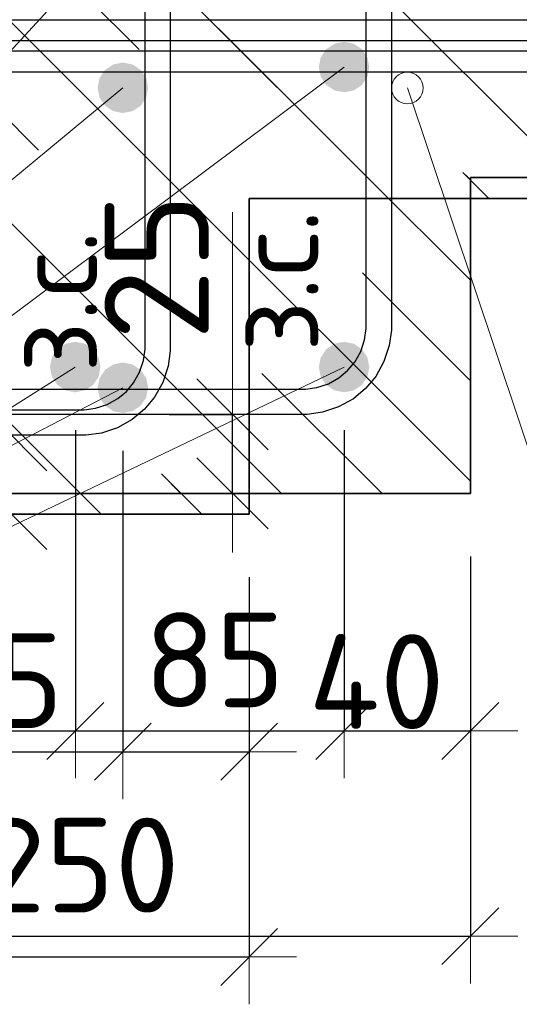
# Model space of a CAD drawing. Header units: metres. Extents: x -38 to 93, y -15 to 21.
# Tile 121 of 194: x 72.308 to 72.466, y 5.151 to 5.463. Entities that reach past the tile are written whole.
import ezdxf

# ---------------------------------------------------------------- set-up
doc = ezdxf.new("R2010")
doc.units = ezdxf.units.M
doc.header["$PDMODE"] = 65
for name, color, linetype, lineweight in [('XR$3$Арм. стержнями нижней зоны', 180, 'Continuous', 35), ('XR$3$Арм.стержн. Арматура края', 96, 'Continuous', 35), ('XR$3$Арм.стержн. Хомут', 240, 'Continuous', 35), ('XR$3$Арм.стержн.горизонт. 1', 180, 'Continuous', 35), ('XR$3$Размерная линия (1)', 7, 'Continuous', 13), ('XR$3$Размерная линия_ общее', 7, 'Continuous', 13), ('XR$5$Арм. стержнями нижней зоны', 180, 'Continuous', 35), ('XR$5$Арм.стержн. Арматура края', 96, 'Continuous', 35), ('XR$5$Арм.стержн. Хомут', 240, 'Continuous', 35), ('XR$5$Арм.стержн.горизонт. 1', 180, 'Continuous', 35), ('XR$5$Размерная линия (1)', 7, 'Continuous', 13), ('XR$5$Размерная линия_ общее', 7, 'Continuous', 13)]:
    doc.layers.add(name, color=color, linetype=linetype, lineweight=lineweight)
doc.styles.add('ISOCPEUR', font='txt')
doc.dimstyles.new('DIMSTYLE_10', dxfattribs={"dimtxt": 0.033, "dimasz": 0.0375, "dimexe": 0, "dimexo": 0, "dimgap": 0.0165, "dimtad": 2, "dimdec": 0, "dimlfac": 1000, "dimrnd": 1, "dimzin": 12, "dimdsep": 46, "dimtxsty": 'ISOCPEUR', "dimblk1": 'ALL_ML_STRICH', "dimblk2": 'ALL_ML_STRICH', "dimsah": 1, "dimcen": 0, "dimclrd": 7, "dimclre": 256, "dimclrt": 7, "dimadec": 0, "dimazin": 0, "dimtfac": 1, "dimtdec": 0, "dimtix": 1, "dimtmove": 2, "dimatfit": 3, "dimfxl": 0, "dimtvp": 1.2, "dimtzin": 0, "dimlwd": 0, "dimlwe": -3, "dimarcsym": 0})
doc.dimstyles.new('DIMSTYLE_12', dxfattribs={"dimtxt": 0.03, "dimasz": 0.03, "dimexe": 0, "dimexo": 0, "dimgap": 0.015, "dimtad": 2, "dimdec": 0, "dimlfac": 1000, "dimrnd": 1, "dimzin": 12, "dimdsep": 46, "dimtxsty": 'ISOCPEUR', "dimblk1": 'ALL_ML_STRICH', "dimblk2": 'ALL_ML_STRICH', "dimsah": 1, "dimcen": 0, "dimclrd": 7, "dimclre": 256, "dimclrt": 7, "dimadec": 0, "dimazin": 0, "dimtfac": 1, "dimtdec": 0, "dimtix": 1, "dimtmove": 2, "dimatfit": 3, "dimfxl": 0, "dimtzin": 0, "dimlwd": 0, "dimlwe": -3, "dimarcsym": 0})
doc.dimstyles.new('DIMSTYLE_14', dxfattribs={"dimtxt": 0.03, "dimasz": 0.03, "dimexe": 0, "dimexo": 0, "dimgap": 0.015, "dimtad": 2, "dimdec": 0, "dimlfac": 1000, "dimrnd": 1, "dimzin": 12, "dimdsep": 46, "dimtxsty": 'ISOCPEUR', "dimblk1": 'ALL_ML_STRICH', "dimblk2": 'ALL_ML_STRICH', "dimsah": 1, "dimcen": 0, "dimclrd": 7, "dimclre": 256, "dimclrt": 7, "dimadec": 0, "dimazin": 0, "dimtfac": 1, "dimtdec": 0, "dimtix": 1, "dimtmove": 2, "dimatfit": 3, "dimfxl": 0, "dimtvp": 1.2, "dimtzin": 0, "dimlwd": 0, "dimlwe": -3, "dimarcsym": 0})
pattern_1 = [(135, (0, 0), (-0.031819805, -0.031819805), [0.4, -0.05, 0, -0.05]), (135, (-0.01591, -0.01591), (-0.031819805, -0.031819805), [0.8, -0.1, 0.1, -0.1])]

# ---------------------------------------------------------------- blocks, each defined once
blk = doc.blocks.new('ALL_ML_STRICH')
at = {"color": 0, "linetype": 'ByBlock', "lineweight": -2}
for p, q in [((0, -0.5), (0, 0.5)), ((-0.3, -0.3), (0.3, 0.3)), ((-1, 0), (0.5, 0))]:
    blk.add_line(p, q, dxfattribs=at)
blk = doc.blocks.new('*D60')
at = {"layer": 'DEFPOINTS', "color": 7, "linetype": 'Continuous', "lineweight": 13, "transparency": 33554687}
for p in [(72.33548, 5.33805), (72.34048, 5.31305), (72.37547, 5.31305)]:
    blk.add_point(p, dxfattribs=at)
at = {"layer": 'XR$3$Размерная линия_ общее', "color": 253, "linetype": 'Continuous', "lineweight": -2, "true_color": 0xa0a0a0, "transparency": 33554687}
for p, q in [((72.35548, 5.33805), (72.37547, 5.33805)), ((72.36048, 5.31305), (72.37547, 5.31305))]:
    blk.add_line(p, q, dxfattribs=at)
at = {"layer": 'XR$3$Размерная линия_ общее', "color": 7, "linetype": 'Continuous', "lineweight": -2, "transparency": 33554687}
blk.add_line((72.37547, 5.31305), (72.37547, 5.33805), dxfattribs=at)
at = {"layer": 'XR$3$Размерная линия_ общее', "color": 7, "linetype": 'Continuous', "lineweight": 13, "transparency": 33554687, "xscale": 0.0375, "yscale": 0.0375, "zscale": 0.0375}
for p, rotation in [((72.37547, 5.33805), 90), ((72.37547, 5.31305), 270)]:
    blk.add_blockref('ALL_ML_STRICH', p, dxfattribs=dict(at, rotation=rotation))
at = {"layer": 'XR$3$Размерная линия_ общее', "color": 7, "linetype": 'Continuous', "lineweight": 13, "transparency": 33554687, "insert": (72.37568, 5.35783), "char_height": 0.027, "width": 0.00135, "attachment_point": 1, "rotation": 90, "line_spacing_factor": 0.60241, "style": 'ISOCPEUR'}
blk.add_mtext('з.с.', dxfattribs=at)
at = {"layer": 'XR$3$Размерная линия_ общее', "color": 7, "linetype": 'Continuous', "lineweight": 13, "transparency": 33554687, "insert": (72.35147, 5.38478), "char_height": 0.033, "width": 0.066, "attachment_point": 5, "rotation": 90, "style": 'ISOCPEUR'}
blk.add_mtext('\\A1;{25}', dxfattribs=at)
blk = doc.blocks.new('*D66')
at = {"layer": 'DEFPOINTS', "color": 7, "linetype": 'Continuous', "lineweight": 13, "transparency": 33554687}
for p in [(72.20082, 5.31305), (72.45078, 5.31305), (72.20082, 5.17282)]:
    blk.add_point(p, dxfattribs=at)
at = {"layer": 'XR$3$Размерная линия (1)', "color": 9, "linetype": 'Continuous', "lineweight": -2, "true_color": 0xc7c7c7, "transparency": 33554687}
for p, q in [((72.20082, 5.29305), (72.20082, 5.17282)), ((72.45078, 5.29305), (72.45078, 5.17282))]:
    blk.add_line(p, q, dxfattribs=at)
at = {"layer": 'XR$3$Размерная линия (1)', "color": 7, "linetype": 'Continuous', "lineweight": -2, "transparency": 33554687}
blk.add_line((72.20082, 5.17282), (72.45078, 5.17282), dxfattribs=at)
at = {"layer": 'XR$3$Размерная линия (1)', "color": 7, "linetype": 'Continuous', "lineweight": 13, "transparency": 33554687, "xscale": 0.03, "yscale": 0.03, "zscale": 0.03, "rotation": 180}
blk.add_blockref('ALL_ML_STRICH', (72.20082, 5.17282), dxfattribs=at)
at = {"layer": 'XR$3$Размерная линия (1)', "color": 7, "linetype": 'Continuous', "lineweight": 13, "transparency": 33554687, "xscale": 0.03, "yscale": 0.03, "zscale": 0.03}
blk.add_blockref('ALL_ML_STRICH', (72.45078, 5.17282), dxfattribs=at)
at = {"layer": 'XR$3$Размерная линия (1)', "color": 7, "linetype": 'Continuous', "lineweight": 13, "transparency": 33554687, "insert": (72.3273, 5.19532), "char_height": 0.03, "width": 0.09, "attachment_point": 5, "style": 'ISOCPEUR'}
blk.add_mtext('\\A1;{250}', dxfattribs=at)
blk = doc.blocks.new('*D86')
at = {"layer": 'DEFPOINTS', "color": 7, "linetype": 'Continuous', "lineweight": 13, "transparency": 33554687}
for p in [(72.24074, 5.35305), (72.32574, 5.35305), (72.24074, 5.23782)]:
    blk.add_point(p, dxfattribs=at)
at = {"layer": 'XR$3$Размерная линия (1)', "color": 9, "linetype": 'Continuous', "lineweight": -2, "true_color": 0xc7c7c7, "transparency": 33554687}
for p, q in [((72.24074, 5.33305), (72.24074, 5.23782)), ((72.32574, 5.33305), (72.32574, 5.23782))]:
    blk.add_line(p, q, dxfattribs=at)
at = {"layer": 'XR$3$Размерная линия (1)', "color": 7, "linetype": 'Continuous', "lineweight": -2, "transparency": 33554687}
blk.add_line((72.24074, 5.23782), (72.32574, 5.23782), dxfattribs=at)
at = {"layer": 'XR$3$Размерная линия (1)', "color": 7, "linetype": 'Continuous', "lineweight": 13, "transparency": 33554687, "xscale": 0.03, "yscale": 0.03, "zscale": 0.03, "rotation": 180}
blk.add_blockref('ALL_ML_STRICH', (72.24074, 5.23782), dxfattribs=at)
at = {"layer": 'XR$3$Размерная линия (1)', "color": 7, "linetype": 'Continuous', "lineweight": 13, "transparency": 33554687, "xscale": 0.03, "yscale": 0.03, "zscale": 0.03}
blk.add_blockref('ALL_ML_STRICH', (72.32574, 5.23782), dxfattribs=at)
at = {"layer": 'XR$3$Размерная линия (1)', "color": 7, "linetype": 'Continuous', "lineweight": 13, "transparency": 33554687, "insert": (72.28474, 5.26032), "char_height": 0.03, "width": 0.06, "attachment_point": 5, "style": 'ISOCPEUR'}
blk.add_mtext('\\A1;{85}', dxfattribs=at)
blk = doc.blocks.new('*D87')
at = {"layer": 'DEFPOINTS', "color": 7, "linetype": 'Continuous', "lineweight": 13, "transparency": 33554687}
for p in [(72.32574, 5.35305), (72.41082, 5.35305), (72.32574, 5.23782)]:
    blk.add_point(p, dxfattribs=at)
at = {"layer": 'XR$3$Размерная линия (1)', "color": 9, "linetype": 'Continuous', "lineweight": -2, "true_color": 0xc7c7c7, "transparency": 33554687}
for p, q in [((72.32574, 5.33305), (72.32574, 5.23782)), ((72.41082, 5.33305), (72.41082, 5.23782))]:
    blk.add_line(p, q, dxfattribs=at)
at = {"layer": 'XR$3$Размерная линия (1)', "color": 7, "linetype": 'Continuous', "lineweight": -2, "transparency": 33554687}
blk.add_line((72.32574, 5.23782), (72.41082, 5.23782), dxfattribs=at)
at = {"layer": 'XR$3$Размерная линия (1)', "color": 7, "linetype": 'Continuous', "lineweight": 13, "transparency": 33554687, "xscale": 0.03, "yscale": 0.03, "zscale": 0.03, "rotation": 180}
blk.add_blockref('ALL_ML_STRICH', (72.32574, 5.23782), dxfattribs=at)
at = {"layer": 'XR$3$Размерная линия (1)', "color": 7, "linetype": 'Continuous', "lineweight": 13, "transparency": 33554687, "xscale": 0.03, "yscale": 0.03, "zscale": 0.03}
blk.add_blockref('ALL_ML_STRICH', (72.41082, 5.23782), dxfattribs=at)
at = {"layer": 'XR$3$Размерная линия (1)', "color": 7, "linetype": 'Continuous', "lineweight": 13, "transparency": 33554687, "insert": (72.36978, 5.26032), "char_height": 0.03, "width": 0.06, "attachment_point": 5, "style": 'ISOCPEUR'}
blk.add_mtext('\\A1;{85}', dxfattribs=at)
blk = doc.blocks.new('*D88')
at = {"layer": 'DEFPOINTS', "color": 7, "linetype": 'Continuous', "lineweight": 13, "transparency": 33554687}
for p in [(72.41082, 5.35305), (72.45078, 5.31305), (72.41082, 5.23782)]:
    blk.add_point(p, dxfattribs=at)
at = {"layer": 'XR$3$Размерная линия (1)', "color": 9, "linetype": 'Continuous', "lineweight": -2, "true_color": 0xc7c7c7, "transparency": 33554687}
for p, q in [((72.41082, 5.33305), (72.41082, 5.23782)), ((72.45078, 5.29305), (72.45078, 5.23782))]:
    blk.add_line(p, q, dxfattribs=at)
at = {"layer": 'XR$3$Размерная линия (1)', "color": 7, "linetype": 'Continuous', "lineweight": -2, "transparency": 33554687}
blk.add_line((72.41082, 5.23782), (72.45078, 5.23782), dxfattribs=at)
at = {"layer": 'XR$3$Размерная линия (1)', "color": 7, "linetype": 'Continuous', "lineweight": 13, "transparency": 33554687, "xscale": 0.03, "yscale": 0.03, "zscale": 0.03, "rotation": 180}
blk.add_blockref('ALL_ML_STRICH', (72.41082, 5.23782), dxfattribs=at)
at = {"layer": 'XR$3$Размерная линия (1)', "color": 7, "linetype": 'Continuous', "lineweight": 13, "transparency": 33554687, "xscale": 0.03, "yscale": 0.03, "zscale": 0.03}
blk.add_blockref('ALL_ML_STRICH', (72.45078, 5.23782), dxfattribs=at)
at = {"layer": 'XR$3$Размерная линия (1)', "color": 7, "linetype": 'Continuous', "lineweight": 13, "transparency": 33554687, "insert": (72.49112, 5.26002), "char_height": 0.03, "width": 0.06, "attachment_point": 5, "style": 'ISOCPEUR'}
blk.add_mtext('\\A1;{40}', dxfattribs=at)
blk = doc.blocks.new('*D512')
at = {"layer": 'DEFPOINTS', "color": 7, "linetype": 'Continuous', "lineweight": 13, "transparency": 33554687}
for p in [(72.26544, 5.33148), (72.27044, 5.30648), (72.30543, 5.30648)]:
    blk.add_point(p, dxfattribs=at)
at = {"layer": 'XR$5$Размерная линия_ общее', "color": 253, "linetype": 'Continuous', "lineweight": -2, "true_color": 0xa0a0a0, "transparency": 33554687}
for p, q in [((72.28544, 5.33148), (72.30543, 5.33148)), ((72.29044, 5.30648), (72.30543, 5.30648))]:
    blk.add_line(p, q, dxfattribs=at)
at = {"layer": 'XR$5$Размерная линия_ общее', "color": 7, "linetype": 'Continuous', "lineweight": -2, "transparency": 33554687}
blk.add_line((72.30543, 5.30648), (72.30543, 5.33148), dxfattribs=at)
at = {"layer": 'XR$5$Размерная линия_ общее', "color": 7, "linetype": 'Continuous', "lineweight": 13, "transparency": 33554687, "xscale": 0.0375, "yscale": 0.0375, "zscale": 0.0375}
for p, rotation in [((72.30543, 5.33148), 90), ((72.30543, 5.30648), 270)]:
    blk.add_blockref('ALL_ML_STRICH', p, dxfattribs=dict(at, rotation=rotation))
at = {"layer": 'XR$5$Размерная линия_ общее', "color": 7, "linetype": 'Continuous', "lineweight": 13, "transparency": 33554687, "insert": (72.30564, 5.35126), "char_height": 0.027, "width": 0.00135, "attachment_point": 1, "rotation": 90, "line_spacing_factor": 0.60241, "style": 'ISOCPEUR'}
blk.add_mtext('з.с.', dxfattribs=at)
at = {"layer": 'XR$5$Размерная линия_ общее', "color": 7, "linetype": 'Continuous', "lineweight": 13, "transparency": 33554687, "insert": (72.28143, 5.37821), "char_height": 0.033, "width": 0.066, "attachment_point": 5, "rotation": 90, "style": 'ISOCPEUR'}
blk.add_mtext('\\A1;{25}', dxfattribs=at)
blk = doc.blocks.new('*D514')
at = {"layer": 'DEFPOINTS', "color": 7, "linetype": 'Continuous', "lineweight": 13, "transparency": 33554687}
for p in [(72.13078, 5.30648), (72.38074, 5.30648), (72.13078, 5.16625)]:
    blk.add_point(p, dxfattribs=at)
at = {"layer": 'XR$5$Размерная линия (1)', "color": 9, "linetype": 'Continuous', "lineweight": -2, "true_color": 0xc7c7c7, "transparency": 33554687}
for p, q in [((72.13078, 5.28648), (72.13078, 5.16625)), ((72.38074, 5.28648), (72.38074, 5.16625))]:
    blk.add_line(p, q, dxfattribs=at)
at = {"layer": 'XR$5$Размерная линия (1)', "color": 7, "linetype": 'Continuous', "lineweight": -2, "transparency": 33554687}
blk.add_line((72.13078, 5.16625), (72.38074, 5.16625), dxfattribs=at)
at = {"layer": 'XR$5$Размерная линия (1)', "color": 7, "linetype": 'Continuous', "lineweight": 13, "transparency": 33554687, "xscale": 0.03, "yscale": 0.03, "zscale": 0.03, "rotation": 180}
blk.add_blockref('ALL_ML_STRICH', (72.13078, 5.16625), dxfattribs=at)
at = {"layer": 'XR$5$Размерная линия (1)', "color": 7, "linetype": 'Continuous', "lineweight": 13, "transparency": 33554687, "xscale": 0.03, "yscale": 0.03, "zscale": 0.03}
blk.add_blockref('ALL_ML_STRICH', (72.38074, 5.16625), dxfattribs=at)
at = {"layer": 'XR$5$Размерная линия (1)', "color": 7, "linetype": 'Continuous', "lineweight": 13, "transparency": 33554687, "insert": (72.25726, 5.18875), "char_height": 0.03, "width": 0.09, "attachment_point": 5, "style": 'ISOCPEUR'}
blk.add_mtext('\\A1;{250}', dxfattribs=at)
blk = doc.blocks.new('*D517')
at = {"layer": 'DEFPOINTS', "color": 7, "linetype": 'Continuous', "lineweight": 13, "transparency": 33554687}
for p in [(72.2557, 5.34648), (72.34078, 5.34648), (72.2557, 5.23125)]:
    blk.add_point(p, dxfattribs=at)
at = {"layer": 'XR$5$Размерная линия (1)', "color": 9, "linetype": 'Continuous', "lineweight": -2, "true_color": 0xc7c7c7, "transparency": 33554687}
for p, q in [((72.2557, 5.32648), (72.2557, 5.23125)), ((72.34078, 5.32648), (72.34078, 5.23125))]:
    blk.add_line(p, q, dxfattribs=at)
at = {"layer": 'XR$5$Размерная линия (1)', "color": 7, "linetype": 'Continuous', "lineweight": -2, "transparency": 33554687}
blk.add_line((72.2557, 5.23125), (72.34078, 5.23125), dxfattribs=at)
at = {"layer": 'XR$5$Размерная линия (1)', "color": 7, "linetype": 'Continuous', "lineweight": 13, "transparency": 33554687, "xscale": 0.03, "yscale": 0.03, "zscale": 0.03, "rotation": 180}
blk.add_blockref('ALL_ML_STRICH', (72.2557, 5.23125), dxfattribs=at)
at = {"layer": 'XR$5$Размерная линия (1)', "color": 7, "linetype": 'Continuous', "lineweight": 13, "transparency": 33554687, "xscale": 0.03, "yscale": 0.03, "zscale": 0.03}
blk.add_blockref('ALL_ML_STRICH', (72.34078, 5.23125), dxfattribs=at)
at = {"layer": 'XR$5$Размерная линия (1)', "color": 7, "linetype": 'Continuous', "lineweight": 13, "transparency": 33554687, "insert": (72.29974, 5.25375), "char_height": 0.03, "width": 0.06, "attachment_point": 5, "style": 'ISOCPEUR'}
blk.add_mtext('\\A1;{85}', dxfattribs=at)
blk = doc.blocks.new('*D518')
at = {"layer": 'DEFPOINTS', "color": 7, "linetype": 'Continuous', "lineweight": 13, "transparency": 33554687}
for p in [(72.34078, 5.34648), (72.38074, 5.30648), (72.34078, 5.23125)]:
    blk.add_point(p, dxfattribs=at)
at = {"layer": 'XR$5$Размерная линия (1)', "color": 9, "linetype": 'Continuous', "lineweight": -2, "true_color": 0xc7c7c7, "transparency": 33554687}
for p, q in [((72.34078, 5.32648), (72.34078, 5.23125)), ((72.38074, 5.28648), (72.38074, 5.23125))]:
    blk.add_line(p, q, dxfattribs=at)
at = {"layer": 'XR$5$Размерная линия (1)', "color": 7, "linetype": 'Continuous', "lineweight": -2, "transparency": 33554687}
blk.add_line((72.34078, 5.23125), (72.38074, 5.23125), dxfattribs=at)
at = {"layer": 'XR$5$Размерная линия (1)', "color": 7, "linetype": 'Continuous', "lineweight": 13, "transparency": 33554687, "xscale": 0.03, "yscale": 0.03, "zscale": 0.03, "rotation": 180}
blk.add_blockref('ALL_ML_STRICH', (72.34078, 5.23125), dxfattribs=at)
at = {"layer": 'XR$5$Размерная линия (1)', "color": 7, "linetype": 'Continuous', "lineweight": 13, "transparency": 33554687, "xscale": 0.03, "yscale": 0.03, "zscale": 0.03}
blk.add_blockref('ALL_ML_STRICH', (72.38074, 5.23125), dxfattribs=at)
at = {"layer": 'XR$5$Размерная линия (1)', "color": 7, "linetype": 'Continuous', "lineweight": 13, "transparency": 33554687, "insert": (72.42108, 5.25344), "char_height": 0.03, "width": 0.06, "attachment_point": 5, "style": 'ISOCPEUR'}
blk.add_mtext('\\A1;{40}', dxfattribs=at)

msp = doc.modelspace()

# ---------------------------------------------------------------- hatches: boundary and pattern name
at = {"linetype": 'Continuous', "lineweight": 13, "transparency": 33554687}
h = msp.add_hatch(dxfattribs=at)
h.set_pattern_fill('__________540', scale=0.015, style=0, pattern_type=2)
h.set_pattern_definition(pattern_1)
h.paths.add_polyline_path([(72.20078, 5.61305), (72.20078, 5.41305), (72.63295, 5.41305), (72.63295, 5.61305)], flags=0)
at = {"linetype": 'Continuous', "lineweight": 25, "transparency": 33554687}
h = msp.add_hatch(dxfattribs=at)
h.set_pattern_fill('__________540', scale=0.015, style=0, pattern_type=2)
h.set_pattern_definition(pattern_1)
h.paths.add_polyline_path([(72.38078, 5.60648), (72.13078, 5.60648), (72.13078, 5.30648), (72.38078, 5.30648)], flags=0)
at = {"linetype": 'Continuous', "lineweight": 13, "transparency": 33554687}
h = msp.add_hatch(dxfattribs=at)
h.set_pattern_fill('__________540', scale=0.015, style=0, pattern_type=2)
h.set_pattern_definition(pattern_1)
h.paths.add_polyline_path([(72.38078, 5.60648), (72.38078, 5.40648), (72.56295, 5.40648), (72.56295, 5.60648)], flags=0)
at = {"linetype": 'Continuous', "lineweight": 25, "transparency": 33554687}
h = msp.add_hatch(dxfattribs=at)
h.set_pattern_fill('__________540', scale=0.015, style=0, pattern_type=2)
h.set_pattern_definition(pattern_1)
h.paths.add_polyline_path([(72.20078, 5.31305), (72.45078, 5.31305), (72.45078, 5.41305), (72.20078, 5.41305)], flags=0)
at = {"layer": 'XR$3$Арм.стержн.горизонт. 1', "linetype": 'Continuous', "lineweight": 50, "transparency": 33554687}
for points in [[(72.41878, 5.44805), (72.41817, 5.45112), (72.41644, 5.45371), (72.41384, 5.45545), (72.41078, 5.45605), (72.40772, 5.45545), (72.40512, 5.45371), (72.40339, 5.45112), (72.40278, 5.44805), (72.40339, 5.44499), (72.40512, 5.4424), (72.40772, 5.44066), (72.41078, 5.44005), (72.41384, 5.44066), (72.41644, 5.4424), (72.41817, 5.44499)], [(72.3337, 5.35305), (72.33309, 5.35612), (72.33136, 5.35871), (72.32876, 5.36045), (72.3257, 5.36105), (72.32264, 5.36045), (72.32005, 5.35871), (72.31831, 5.35612), (72.3177, 5.35305), (72.31831, 5.34999), (72.32005, 5.3474), (72.32264, 5.34566), (72.3257, 5.34505), (72.32876, 5.34566), (72.33136, 5.3474), (72.33309, 5.34999)], [(72.41878, 5.35305), (72.41817, 5.35612), (72.41644, 5.35871), (72.41384, 5.36045), (72.41078, 5.36105), (72.40772, 5.36045), (72.40512, 5.35871), (72.40339, 5.35612), (72.40278, 5.35305), (72.40339, 5.34999), (72.40512, 5.3474), (72.40772, 5.34566), (72.41078, 5.34505), (72.41384, 5.34566), (72.41644, 5.3474), (72.41817, 5.34999)]]:
    msp.add_hatch(color=7, dxfattribs=at).paths.add_polyline_path(points)
at = {"layer": 'XR$5$Арм.стержн.горизонт. 1', "linetype": 'Continuous', "lineweight": 50, "transparency": 33554687}
for points in [[(72.34878, 5.44148), (72.34817, 5.44454), (72.34643, 5.44714), (72.34384, 5.44887), (72.34078, 5.44948), (72.33772, 5.44887), (72.33512, 5.44714), (72.33339, 5.44454), (72.33278, 5.44148), (72.33339, 5.43842), (72.33512, 5.43582), (72.33772, 5.43409), (72.34078, 5.43348), (72.34384, 5.43409), (72.34643, 5.43582), (72.34817, 5.43842)], [(72.34878, 5.34648), (72.34817, 5.34954), (72.34643, 5.35214), (72.34384, 5.35387), (72.34078, 5.35448), (72.33772, 5.35387), (72.33512, 5.35214), (72.33339, 5.34954), (72.33278, 5.34648), (72.33339, 5.34342), (72.33512, 5.34082), (72.33772, 5.33909), (72.34078, 5.33848), (72.34384, 5.33909), (72.34643, 5.34082), (72.34817, 5.34342)]]:
    msp.add_hatch(color=7, dxfattribs=at).paths.add_polyline_path(points)

# ---------------------------------------------------------------- linework, layer by layer
at = {"color": 7, "linetype": 'Continuous', "lineweight": 13, "transparency": 33554687}
for p, q in [((72.43081, 5.44143), (72.50115, 5.23144)), ((72.37547, 5.33805), (72.37547, 5.40205))]:
    msp.add_line(p, q, dxfattribs=at)
at = {"color": 7, "linetype": 'Continuous', "lineweight": 35, "transparency": 33554687}
for p, q in [((72.45078, 5.41305), (72.63295, 5.41305)), ((72.45078, 5.31305), (72.45078, 5.41305)), ((72.38078, 5.30648), (72.38078, 5.40648)), ((72.38078, 5.40648), (72.56295, 5.40648)), ((72.20078, 5.31305), (72.45078, 5.31305)), ((72.13078, 5.30648), (72.38078, 5.30648))]:
    msp.add_line(p, q, dxfattribs=at)
at = {"color": 7, "linetype": 'Continuous', "lineweight": 13, "transparency": 33554687}
msp.add_circle((72.43078, 5.44143), 0.005, dxfattribs=at)
at = {"layer": 'XR$3$Арм. стержнями нижней зоны', "color": 4, "linetype": 'Continuous', "lineweight": 25, "transparency": 33554687}
msp.add_lwpolyline([(72.22578, 5.46305), (72.63795, 5.46305), (72.63795, 5.45305), (72.22578, 5.45305), (72.22578, 5.46305)], dxfattribs=at)
at = {"layer": 'XR$3$Арм.стержн. Арматура края', "color": 4, "linetype": 'Continuous', "lineweight": 25, "transparency": 33554687}
msp.add_lwpolyline([(72.63795, 5.45305), (72.25434, 5.45305), (72.24913, 5.45378), (72.24369, 5.45557), (72.23868, 5.45838), (72.23455, 5.46183), (72.2311, 5.46595), (72.2283, 5.47096), (72.2265, 5.4764), (72.22578, 5.48162), (72.22578, 5.55849), (72.2265, 5.56371), (72.2283, 5.56914), (72.2311, 5.57415), (72.23455, 5.57828), (72.23868, 5.58173), (72.24369, 5.58454), (72.24913, 5.58633), (72.25434, 5.58705), (72.63795, 5.58705)], dxfattribs=at)
at = {"layer": 'XR$3$Арм.стержн. Хомут', "color": 40, "linetype": 'Continuous', "lineweight": 25, "transparency": 33554687}
for points in [[(72.42578, 5.55838), (72.42578, 5.36473), (72.4251, 5.35985), (72.42342, 5.35477), (72.42081, 5.35009), (72.41759, 5.34624), (72.41374, 5.34303), (72.40906, 5.34041), (72.40398, 5.33873), (72.3991, 5.33805), (72.24859, 5.33805)], [(72.42578, 5.55838), (72.42578, 5.36473), (72.4251, 5.35985), (72.42342, 5.35477), (72.42081, 5.35009), (72.41759, 5.34624), (72.41374, 5.34303), (72.40906, 5.34041), (72.40398, 5.33873), (72.3991, 5.33805), (72.24859, 5.33805)], [(72.24915, 5.34605), (72.39855, 5.34605), (72.40216, 5.34656), (72.40583, 5.34776), (72.40918, 5.34964), (72.41191, 5.35192), (72.41419, 5.35465), (72.41607, 5.35801), (72.41728, 5.36167), (72.41778, 5.36529), (72.41778, 5.55782)], [(72.24915, 5.34605), (72.39855, 5.34605), (72.40216, 5.34656), (72.40583, 5.34776), (72.40918, 5.34964), (72.41191, 5.35192), (72.41419, 5.35465), (72.41607, 5.35801), (72.41728, 5.36167), (72.41778, 5.36529), (72.41778, 5.55782)]]:
    msp.add_lwpolyline(points, dxfattribs=at)
at = {"layer": 'XR$3$Арм.стержн.горизонт. 1', "color": 7, "linetype": 'Continuous', "lineweight": 13, "transparency": 33554687}
for q in [(72.41074, 5.56805), (72.41078, 5.44805), (72.3257, 5.35305), (72.41078, 5.35305)]:
    msp.add_line((72.05819, 5.18415), q, dxfattribs=at)
at = {"layer": 'XR$5$Арм. стержнями нижней зоны', "color": 4, "linetype": 'Continuous', "lineweight": 25, "transparency": 33554687}
msp.add_lwpolyline([(72.15578, 5.45648), (72.56795, 5.45648), (72.56795, 5.44648), (72.15578, 5.44648), (72.15578, 5.45648)], dxfattribs=at)
at = {"layer": 'XR$5$Арм.стержн. Арматура края', "color": 4, "linetype": 'Continuous', "lineweight": 25, "transparency": 33554687}
for points in [[(72.56795, 5.44648), (72.18434, 5.44648), (72.17913, 5.44721), (72.17369, 5.449), (72.16868, 5.45181), (72.16455, 5.45525), (72.1611, 5.45938), (72.1583, 5.46439), (72.1565, 5.46983), (72.15578, 5.47505), (72.15578, 5.55192), (72.1565, 5.55713), (72.1583, 5.56257), (72.1611, 5.56758), (72.16455, 5.57171), (72.16868, 5.57516), (72.17369, 5.57796), (72.17913, 5.57976), (72.18434, 5.58048), (72.56795, 5.58048)], [(72.56795, 5.57048), (72.18503, 5.57048), (72.1814, 5.56998), (72.17773, 5.56877), (72.17437, 5.56689), (72.17165, 5.56461), (72.16937, 5.56188), (72.16749, 5.55853), (72.16628, 5.55486), (72.16578, 5.55122), (72.16578, 5.47574), (72.16628, 5.4721), (72.16749, 5.46844), (72.16937, 5.46508), (72.17165, 5.46235), (72.17437, 5.46008), (72.17773, 5.4582), (72.1814, 5.45699), (72.18503, 5.45648), (72.56795, 5.45648)]]:
    msp.add_lwpolyline(points, dxfattribs=at)
at = {"layer": 'XR$5$Арм.стержн. Хомут', "color": 40, "linetype": 'Continuous', "lineweight": 25, "transparency": 33554687}
for points in [[(72.35578, 5.5518), (72.35578, 5.35816), (72.3551, 5.35328), (72.35342, 5.3482), (72.3508, 5.34352), (72.34759, 5.33967), (72.34374, 5.33645), (72.33906, 5.33384), (72.33398, 5.33216), (72.3291, 5.33148), (72.17859, 5.33148)], [(72.35578, 5.5518), (72.35578, 5.35816), (72.3551, 5.35328), (72.35342, 5.3482), (72.3508, 5.34352), (72.34759, 5.33967), (72.34374, 5.33645), (72.33906, 5.33384), (72.33398, 5.33216), (72.3291, 5.33148), (72.17859, 5.33148)], [(72.17914, 5.33948), (72.32855, 5.33948), (72.33216, 5.33998), (72.33582, 5.34119), (72.33918, 5.34307), (72.34191, 5.34535), (72.34419, 5.34808), (72.34607, 5.35143), (72.34727, 5.3551), (72.34778, 5.35871), (72.34778, 5.55125)], [(72.17914, 5.33948), (72.32855, 5.33948), (72.33216, 5.33998), (72.33582, 5.34119), (72.33918, 5.34307), (72.34191, 5.34535), (72.34419, 5.34808), (72.34607, 5.35143), (72.34727, 5.3551), (72.34778, 5.35871), (72.34778, 5.55125)]]:
    msp.add_lwpolyline(points, dxfattribs=at)
at = {"layer": 'XR$5$Арм.стержн.горизонт. 1', "color": 7, "linetype": 'Continuous', "lineweight": 13, "transparency": 33554687}
for q in [(72.34078, 5.44148), (72.34078, 5.34648)]:
    msp.add_line((72.03355, 5.18743), q, dxfattribs=at)

# ---------------------------------------------------------------- dimensions: what is measured, and where the dimension line sits
at = {"layer": 'XR$3$Размерная линия (1)', "color": 7, "linetype": 'Continuous', "lineweight": 13, "transparency": 33554687}
for base, p1, p2, dimstyle, picture, middle in [((72.32574, 5.23782), (72.24074, 5.33305), (72.32574, 5.33305), 'DIMSTYLE_12', '*D86', (72.28474, 5.26032)), ((72.41082, 5.23782), (72.32574, 5.33305), (72.41082, 5.33305), 'DIMSTYLE_12', '*D87', (72.36978, 5.26032)), ((72.45078, 5.23782), (72.41082, 5.33305), (72.45078, 5.29305), 'DIMSTYLE_14', '*D88', (72.49112, 5.26002)), ((72.45078, 5.17282), (72.20082, 5.29305), (72.45078, 5.29305), 'DIMSTYLE_12', '*D66', (72.3273, 5.19532))]:
    dim = msp.add_linear_dim(base=base, p1=p1, p2=p2, dimstyle=dimstyle, override={"dimpost": '<>', "dimclrd": 7, "dimclre": 9, "dimclrt": 7, "dimlwd": 0, "dimlwe": 65533}, dxfattribs=at)
    dim.commit()
    dim.dimension.update_dxf_attribs({"geometry": picture, "text_midpoint": middle, "dimtype": 160})
at = {"layer": 'XR$3$Размерная линия_ общее', "color": 7, "linetype": 'Continuous', "lineweight": 13, "transparency": 33554687}
dim = msp.add_linear_dim(base=(72.37547, 5.33805), p1=(72.36048, 5.31305), p2=(72.35548, 5.33805), angle=90, text='<>\\Xз.с.', dimstyle='DIMSTYLE_10', override={"dimpost": '<>', "dimclrd": 7, "dimclre": 253, "dimclrt": 7, "dimlwd": 0, "dimlwe": 65533}, dxfattribs=at)
dim.commit()
dim.dimension.update_dxf_attribs({"geometry": '*D60', "text_midpoint": (72.35147, 5.38478), "dimtype": 160})
at = {"layer": 'XR$5$Размерная линия (1)', "color": 7, "linetype": 'Continuous', "lineweight": 13, "transparency": 33554687}
for base, p1, p2, dimstyle, picture, middle in [((72.34078, 5.23125), (72.2557, 5.32648), (72.34078, 5.32648), 'DIMSTYLE_12', '*D517', (72.29974, 5.25375)), ((72.38074, 5.23125), (72.34078, 5.32648), (72.38074, 5.28648), 'DIMSTYLE_14', '*D518', (72.42108, 5.25344)), ((72.38074, 5.16625), (72.13078, 5.28648), (72.38074, 5.28648), 'DIMSTYLE_12', '*D514', (72.25726, 5.18875))]:
    dim = msp.add_linear_dim(base=base, p1=p1, p2=p2, dimstyle=dimstyle, override={"dimpost": '<>', "dimclrd": 7, "dimclre": 9, "dimclrt": 7, "dimlwd": 0, "dimlwe": 65533}, dxfattribs=at)
    dim.commit()
    dim.dimension.update_dxf_attribs({"geometry": picture, "text_midpoint": middle, "dimtype": 160})
at = {"layer": 'XR$5$Размерная линия_ общее', "color": 7, "linetype": 'Continuous', "lineweight": 13, "transparency": 33554687}
dim = msp.add_linear_dim(base=(72.30543, 5.33148), p1=(72.29044, 5.30648), p2=(72.28544, 5.33148), angle=90, text='<>\\Xз.с.', dimstyle='DIMSTYLE_10', override={"dimpost": '<>', "dimclrd": 7, "dimclre": 253, "dimclrt": 7, "dimlwd": 0, "dimlwe": 65533}, dxfattribs=at)
dim.commit()
dim.dimension.update_dxf_attribs({"geometry": '*D512', "text_midpoint": (72.28143, 5.37821), "dimtype": 160})

doc.saveas('drawing.dxf')
